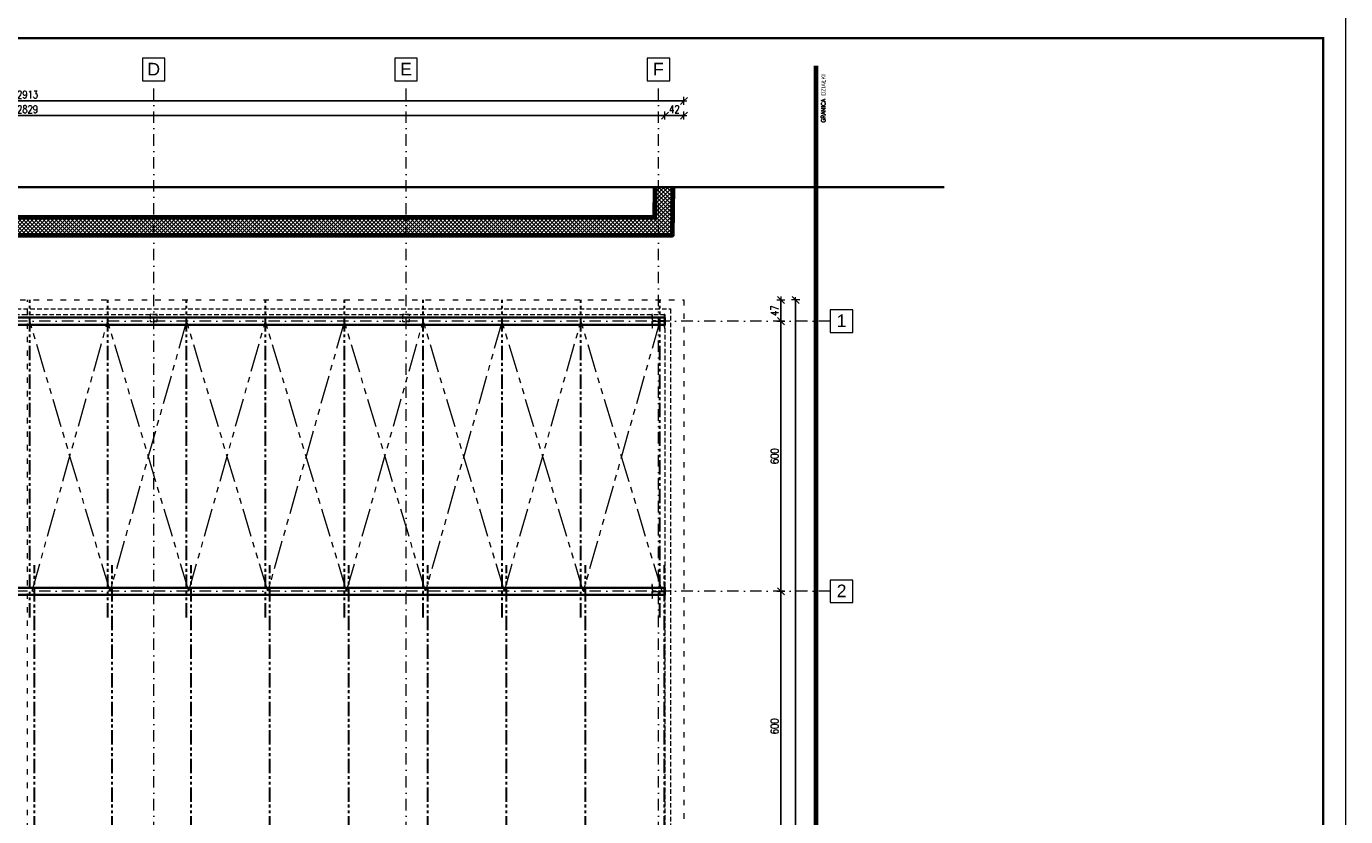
# Model space of a CAD drawing. Header units: millimetres. Extents: x 16720 to 74016, y 25810 to 81213.
# Tile 144 of 256: x 33744 to 36672, y 35757 to 37512. Entities that reach past the tile are written whole.
import ezdxf

# ---------------------------------------------------------------- set-up
doc = ezdxf.new("R2010")
doc.units = ezdxf.units.MM
for name, pattern in [('ACAD_ISO03W100', [30, 12, -18]), ('DASHDOTX2', [50.8, 25.4, -12.7, 0, -12.7]), ('HIDDENX2', [19.05, 12.7, -6.35]), ('PHANTOM', [63.5, 31.75, -6.35, 6.35, -6.35, 6.35, -6.35]), ('PRZER-TR3', [28, 15, -7, 0, -6])]:
    doc.linetypes.add(name, pattern=pattern)
for name, color, linetype, lineweight in [('1', 7, 'Continuous', 9), ('_DACH_nad', 230, 'Continuous', 18), ('_GRUBE', 7, 'Continuous', 40), ('_HATCH', 157, 'Continuous', 5), ('_L_GRANICA DZIAŁKI', 10, 'Continuous', 25), ('_OPISY', 110, 'Continuous', 9), ('_OSIE', 187, 'PRZER-TR3', 9), ('_OŚ', 165, 'DASHDOTX2', 9), ('_PRZERYWANE', 252, 'HIDDENX2', 9), ('_RAMKA', 212, 'Continuous', 9), ('_STAL', 113, 'Continuous', 35), ('_WYMIAR', 151, 'Continuous', 9)]:
    doc.layers.add(name, color=color, linetype=linetype, lineweight=lineweight)
doc.styles.add('ROMANS', font='romans.shx', dxfattribs={"width": 0.8, "height": 17})
doc.styles.get("Standard").update_dxf_attribs({"font": 'arial.ttf'})
doc.dimstyles.new('DOM w 100', dxfattribs={"dimscale": 8, "dimtxt": 2.5, "dimasz": 0.2, "dimexe": 1.25, "dimexo": 2, "dimgap": 0.7, "dimtad": 1, "dimdec": 0, "dimtxsty": 'ROMANS', "dimblk1": 'wymgreg', "dimblk2": 'wymgregII', "dimsah": 1, "dimcen": 2.5, "dimdle": 1, "dimse1": 1, "dimse2": 1, "dimadec": 0, "dimazin": 0, "dimtfac": 1, "dimtdec": 0, "dimtix": 1, "dimtmove": 1, "dimatfit": 3, "dimfxl": 1.25, "dimarcsym": 0})

# ---------------------------------------------------------------- blocks, each defined once
blk = doc.blocks.new('wymgreg')
at = {"layer": '1'}
for p, q in [((0, 0), (-4.9, -4.9)), ((4.8, 0), (-3.9, 0)), ((0, 5.7), (0, -5.7)), ((0, 0), (4.9, 4.9))]:
    blk.add_line(p, q, dxfattribs=at)
blk = doc.blocks.new('wymgregII')
at = {"layer": '1', "rotation": 180}
blk.add_blockref('wymgreg', (0, 0), dxfattribs=at)
blk = doc.blocks.new('*D6529')
at = {"layer": '_WYMIAR', "color": 0, "lineweight": -2}
blk.add_line((35451.2, 33812), (35451.2, 36902.8), dxfattribs=at)
at = {"layer": 'Defpoints', "color": 0}
for p in [(35203.2, 36904.4), (35451.2, 36904.4), (35203.2, 33810.4)]:
    blk.add_point(p, dxfattribs=at)
at = {"layer": '_WYMIAR', "color": 0, "linetype": 'ByBlock', "lineweight": -2, "xscale": 1.6, "yscale": 1.6, "zscale": 1.6}
for name, p, rotation in [('wymgregII', (35451.2, 36904.4), 90), ('wymgreg', (35451.2, 33810.4), 270)]:
    blk.add_blockref(name, p, dxfattribs=dict(at, rotation=rotation))
at = {"layer": '_WYMIAR', "color": 0, "insert": (35437.1, 35357.4), "char_height": 17, "attachment_point": 5, "rotation": 90, "style": 'ROMANS'}
blk.add_mtext('3094', dxfattribs=at)
blk = doc.blocks.new('*D6530')
at = {"layer": '_WYMIAR', "color": 0, "lineweight": -2}
blk.add_line((35418.5, 36902.8), (35418.5, 36859), dxfattribs=at)
at = {"layer": 'Defpoints', "color": 0}
for p in [(35203.2, 36904.4), (35161.2, 36857.4), (35418.5, 36857.4)]:
    blk.add_point(p, dxfattribs=at)
at = {"layer": '_WYMIAR', "color": 0, "linetype": 'ByBlock', "lineweight": -2, "xscale": 1.6, "yscale": 1.6, "zscale": 1.6}
for name, p, rotation in [('wymgreg', (35418.5, 36904.4), 90), ('wymgregII', (35418.5, 36857.4), 270)]:
    blk.add_blockref(name, p, dxfattribs=dict(at, rotation=rotation))
at = {"layer": '_WYMIAR', "color": 0, "insert": (35404.4, 36880.9), "char_height": 17, "attachment_point": 5, "rotation": 90, "style": 'ROMANS'}
blk.add_mtext('47', dxfattribs=at)
blk = doc.blocks.new('*D6531')
at = {"layer": '_WYMIAR', "color": 0, "lineweight": -2}
blk.add_line((35418.5, 36855.8), (35418.5, 36259), dxfattribs=at)
at = {"layer": 'Defpoints', "color": 0}
for p in [(35161.2, 36857.4), (35161.2, 36257.4), (35418.5, 36257.4)]:
    blk.add_point(p, dxfattribs=at)
at = {"layer": '_WYMIAR', "color": 0, "linetype": 'ByBlock', "lineweight": -2, "xscale": 1.6, "yscale": 1.6, "zscale": 1.6}
for name, p, rotation in [('wymgreg', (35418.5, 36857.4), 90), ('wymgregII', (35418.5, 36257.4), 270)]:
    blk.add_blockref(name, p, dxfattribs=dict(at, rotation=rotation))
at = {"layer": '_WYMIAR', "color": 0, "insert": (35404.4, 36557.4), "char_height": 17, "attachment_point": 5, "rotation": 90, "style": 'ROMANS'}
blk.add_mtext('600', dxfattribs=at)
blk = doc.blocks.new('*D6532')
at = {"layer": '_WYMIAR', "color": 0, "lineweight": -2}
blk.add_line((35418.5, 36255.8), (35418.5, 35659), dxfattribs=at)
at = {"layer": 'Defpoints', "color": 0}
for p in [(35418.5, 36257.4), (35418.5, 35657.4), (35418.5, 35657.4)]:
    blk.add_point(p, dxfattribs=at)
at = {"layer": '_WYMIAR', "color": 0, "linetype": 'ByBlock', "lineweight": -2, "xscale": 1.6, "yscale": 1.6, "zscale": 1.6}
for name, p, rotation in [('wymgreg', (35418.5, 36257.4), 90), ('wymgregII', (35418.5, 35657.4), 270)]:
    blk.add_blockref(name, p, dxfattribs=dict(at, rotation=rotation))
at = {"layer": '_WYMIAR', "color": 0, "insert": (35404.4, 35957.4), "char_height": 17, "attachment_point": 5, "rotation": 90, "style": 'ROMANS'}
blk.add_mtext('600', dxfattribs=at)
blk = doc.blocks.new('*D6549')
at = {"layer": '_WYMIAR', "color": 0, "lineweight": -2}
blk.add_line((32291.8, 37346.6), (35201.6, 37346.6), dxfattribs=at)
at = {"layer": 'Defpoints', "color": 0}
for p in [(35203.2, 37346.6), (32290.2, 36904.4), (35203.2, 36904.4)]:
    blk.add_point(p, dxfattribs=at)
at = {"layer": '_WYMIAR', "color": 0, "linetype": 'ByBlock', "lineweight": -2, "xscale": 1.6, "yscale": 1.6, "zscale": 1.6, "rotation": 180}
blk.add_blockref('wymgreg', (32290.2, 37346.6), dxfattribs=at)
at = {"layer": '_WYMIAR', "color": 0, "linetype": 'ByBlock', "lineweight": -2, "xscale": 1.6, "yscale": 1.6, "zscale": 1.6}
blk.add_blockref('wymgregII', (35203.2, 37346.6), dxfattribs=at)
at = {"layer": '_WYMIAR', "color": 0, "insert": (33746.7, 37360.7), "char_height": 17, "attachment_point": 5, "style": 'ROMANS'}
blk.add_mtext('2913', dxfattribs=at)
blk = doc.blocks.new('*D6551')
at = {"layer": '_WYMIAR', "color": 0, "lineweight": -2}
blk.add_line((32333.8, 37314), (35159.6, 37314), dxfattribs=at)
at = {"layer": 'Defpoints', "color": 0}
for p in [(35161.2, 37314), (32332.2, 36865.4), (35161.2, 36865.4)]:
    blk.add_point(p, dxfattribs=at)
at = {"layer": '_WYMIAR', "color": 0, "linetype": 'ByBlock', "lineweight": -2, "xscale": 1.6, "yscale": 1.6, "zscale": 1.6, "rotation": 180}
blk.add_blockref('wymgreg', (32332.2, 37314), dxfattribs=at)
at = {"layer": '_WYMIAR', "color": 0, "linetype": 'ByBlock', "lineweight": -2, "xscale": 1.6, "yscale": 1.6, "zscale": 1.6}
blk.add_blockref('wymgregII', (35161.2, 37314), dxfattribs=at)
at = {"layer": '_WYMIAR', "color": 0, "insert": (33746.7, 37328.1), "char_height": 17, "attachment_point": 5, "style": 'ROMANS'}
blk.add_mtext('2829', dxfattribs=at)
blk = doc.blocks.new('*D6552')
at = {"layer": '_WYMIAR', "color": 0, "lineweight": -2}
blk.add_line((35162.8, 37314), (35201.6, 37314), dxfattribs=at)
at = {"layer": 'Defpoints', "color": 0}
for p in [(35203.2, 37314), (35203.2, 36904.4), (35161.2, 36865.4)]:
    blk.add_point(p, dxfattribs=at)
at = {"layer": '_WYMIAR', "color": 0, "linetype": 'ByBlock', "lineweight": -2, "xscale": 1.6, "yscale": 1.6, "zscale": 1.6, "rotation": 180}
blk.add_blockref('wymgreg', (35161.2, 37314), dxfattribs=at)
at = {"layer": '_WYMIAR', "color": 0, "linetype": 'ByBlock', "lineweight": -2, "xscale": 1.6, "yscale": 1.6, "zscale": 1.6}
blk.add_blockref('wymgregII', (35203.2, 37314), dxfattribs=at)
at = {"layer": '_WYMIAR', "color": 0, "insert": (35182.2, 37328.1), "char_height": 17, "attachment_point": 5, "style": 'ROMANS'}
blk.add_mtext('42', dxfattribs=at)

msp = doc.modelspace()

# ---------------------------------------------------------------- hatches: boundary and pattern name
at = {"layer": '_HATCH'}
h = msp.add_hatch(dxfattribs=at)
h.set_pattern_fill('ANSI37', color=5, scale=2)
h.set_pattern_definition([(45, (0, 4545.468), (-4.4901281, 4.4901281), []), (135, (0, 4545.468), (-4.4901281, -4.4901281), [])])
h.paths.add_polyline_path([(35139.4, 37154.8), (35138.7, 37088.1), (32104.2, 37088.1), (32104.3, 37154.8), (32064.7, 37154.8), (32064.1, 37058.2), (32063.2, 36427.8), (32063.8, 36357.3), (31679.2, 36361.3), (31679.2, 36321.3), (32104.1, 36316.8), (32103.2, 36427.9), (32104.1, 37048.1), (35178.2, 37048.1), (35179.4, 37154.8)])

# ---------------------------------------------------------------- linework, layer by layer
at = {"layer": '_DACH_nad', "linetype": 'ACAD_ISO03W100'}
msp.add_line((33746.7, 33810.4), (33746.7, 36904.4), dxfattribs=at)
msp.add_lwpolyline([(32290.2, 36904.4), (35203.2, 36904.4), (35203.2, 33810.4), (32290.2, 33810.4)], close=True, dxfattribs=at)
at = {"layer": '_GRUBE', "color": 5, "lineweight": 70}
for points in [[(32104.1, 37048.1), (35178.2, 37048.1), (35179.6, 37154.8)], [(32104.2, 37088.1), (35138.7, 37088.1), (35139.6, 37154.8)]]:
    msp.add_lwpolyline(points, dxfattribs=at)
at = {"layer": '_L_GRANICA DZIAŁKI', "ltscale": 70, "const_width": 10}
msp.add_lwpolyline([(35496.9, 33492), (35496.3, 37424.8)], dxfattribs=at)
at = {"layer": '_OSIE', "linetype": 'PHANTOM', "lineweight": 30}
for p, q in [((33751.8, 36199.4), (33751.8, 36904.4)), ((33924.7, 36199.4), (33924.7, 36904.4)), ((34099.7, 36199.4), (34099.7, 36904.4)), ((34274.7, 36199.4), (34274.7, 36904.4)), ((34449.8, 36199.4), (34449.8, 36904.4)), ((34624.8, 36199.4), (34624.8, 36904.4)), ((34799.8, 36199.4), (34799.8, 36904.4)), ((34974.9, 36199.4), (34974.9, 36904.4)), ((35149.9, 36199.4), (35149.9, 36904.4)), ((33761.8, 35599.4), (33761.8, 36315.4)), ((33934.7, 35599.4), (33934.7, 36315.4)), ((34109.7, 35599.4), (34109.7, 36315.4)), ((34284.7, 35599.4), (34284.7, 36315.4)), ((34459.8, 35599.4), (34459.8, 36315.4)), ((34634.8, 35599.4), (34634.8, 36315.4)), ((34809.8, 35599.4), (34809.8, 36315.4)), ((34984.9, 35599.4), (34984.9, 36315.4)), ((35159.9, 35599.4), (35159.9, 36315.4))]:
    msp.add_line(p, q, dxfattribs=at)
at = {"layer": '_OSIE', "color": 212, "linetype": 'PHANTOM', "lineweight": 15, "ltscale": 2}
for p, q in [((33929.7, 36257.4), (33751.8, 36857.4)), ((33756.8, 36257.4), (33924.7, 36857.4)), ((34104.7, 36257.4), (33924.7, 36857.4)), ((34099.7, 36857.4), (33929.7, 36257.4)), ((34279.7, 36257.4), (34099.7, 36857.4)), ((34104.7, 36257.4), (34274.7, 36857.4)), ((34454.8, 36257.4), (34274.7, 36857.4)), ((34449.8, 36857.4), (34279.7, 36257.4)), ((34629.8, 36257.4), (34449.8, 36857.4)), ((34454.8, 36257.4), (34624.8, 36857.4)), ((34804.8, 36257.4), (34624.8, 36857.4)), ((34799.8, 36857.4), (34629.8, 36257.4)), ((34979.9, 36257.4), (34799.8, 36857.4)), ((34804.8, 36257.4), (34974.9, 36857.4)), ((35154.9, 36257.4), (34974.9, 36857.4)), ((35149.9, 36857.4), (34979.9, 36257.4))]:
    msp.add_line(p, q, dxfattribs=at)
at = {"layer": '_OŚ'}
for p, q in [((34026.7, 33480.4), (34026.7, 37391.2)), ((34586.7, 33480.4), (34586.7, 37391.2)), ((35146.7, 33480.4), (35146.7, 37391.2)), ((35528.2, 36857.4), (30465.2, 36857.4)), ((35528.2, 36257.4), (30465.2, 36257.4))]:
    msp.add_line(p, q, dxfattribs=at)
at = {"layer": '_OŚ', "linetype": 'ByBlock'}
for points in [[(34001.7, 37391.2), (34051.7, 37391.2), (34051.7, 37441.2), (34001.7, 37441.2)], [(34561.7, 37391.2), (34611.7, 37391.2), (34611.7, 37441.2), (34561.7, 37441.2)], [(35121.7, 37391.2), (35171.7, 37391.2), (35171.7, 37441.2), (35121.7, 37441.2)], [(35528.2, 36832.4), (35578.2, 36832.4), (35578.2, 36882.4), (35528.2, 36882.4)], [(35528.2, 36232.4), (35578.2, 36232.4), (35578.2, 36282.4), (35528.2, 36282.4)]]:
    msp.add_lwpolyline(points, close=True, dxfattribs=at)
at = {"layer": '_PRZERYWANE', "ltscale": 5, "const_width": 5}
msp.add_lwpolyline([(31679.2, 36070), (31679.2, 37154.8), (35781.3, 37154.8)], dxfattribs=at)
at = {"layer": '_PRZERYWANE', "ltscale": 0.8}
for points in [[(32320.2, 36884.4), (35173.2, 36884.4), (35173.2, 33830.4), (32320.2, 33830.4)], [(32332.2, 36872.4), (35161.2, 36872.4), (35161.2, 33842.4), (32332.2, 33842.4)]]:
    msp.add_lwpolyline(points, close=True, dxfattribs=at)
at = {"layer": '_PRZERYWANE', "ltscale": 0.3}
for points in [[(34020.1, 36856.4), (34033.3, 36856.4, 0.414214), (34034.7, 36857.9), (34034.7, 36871, 0.414214), (34033.3, 36872.4), (34020.1, 36872.4, 0.414214), (34018.7, 36871), (34018.7, 36857.9, 0.414214)], [(34580.1, 36856.4), (34593.3, 36856.4, 0.414214), (34594.7, 36857.9), (34594.7, 36871, 0.414214), (34593.3, 36872.4), (34580.1, 36872.4, 0.414214), (34578.7, 36871), (34578.7, 36857.9, 0.414214)]]:
    msp.add_lwpolyline(points, format="xyb", close=True, dxfattribs=at)
at = {"layer": '_PRZERYWANE', "ltscale": 0.8}
for points in [[(35132.2, 36842.4), (35133.6, 36842.4), (35133.6, 36854.3, -0.414214), (35136.3, 36857), (35157.1, 36857, -0.414214), (35159.8, 36854.3), (35159.8, 36842.4), (35161.2, 36842.4), (35161.2, 36872.4), (35159.8, 36872.4), (35159.8, 36860.6, -0.414214), (35157.1, 36857.9), (35136.3, 36857.9, -0.414214), (35133.6, 36860.6), (35133.6, 36872.4), (35132.2, 36872.4), (35132.2, 36842.4)], [(35132.2, 36242.4), (35133.6, 36242.4), (35133.6, 36254.3, -0.414214), (35136.3, 36257), (35157.1, 36257, -0.414214), (35159.8, 36254.3), (35159.8, 36242.4), (35161.2, 36242.4), (35161.2, 36272.4), (35159.8, 36272.4), (35159.8, 36260.6, -0.414214), (35157.1, 36257.9), (35136.3, 36257.9, -0.414214), (35133.6, 36260.6), (35133.6, 36272.4), (35132.2, 36272.4), (35132.2, 36242.4)]]:
    msp.add_lwpolyline(points, format="xyb", dxfattribs=at)
at = {"layer": '_RAMKA'}
msp.add_lwpolyline([(30171.7, 37535.8), (36671.7, 37535.8), (36671.7, 33335.8), (30171.7, 33335.8)], close=True, dxfattribs=at)
at = {"layer": '_RAMKA', "const_width": 5}
msp.add_lwpolyline([(30221.7, 37485.8), (36621.7, 37485.8), (36621.7, 33385.8), (30371.7, 33385.8), (30371.7, 36305.8), (30221.7, 36305.8)], close=True, dxfattribs=at)
at = {"layer": '_STAL', "ltscale": 0.8}
for points in [[(32332.2, 36865.4), (32332.2, 36849.4), (35161.2, 36849.4), (35161.2, 36865.4)], [(32332.2, 36249.4), (32332.2, 36265.4), (35161.2, 36265.4), (35161.2, 36249.4)]]:
    msp.add_lwpolyline(points, close=True, dxfattribs=at)

# ---------------------------------------------------------------- texts
at = {"layer": '_OPISY', "char_height": 28, "attachment_point": 5}
for s, insert in [('\\pxqc;D', (34026.7, 37417.1)), ('\\pxqc;E', (34586.7, 37417.1)), ('\\pxqc;F', (35146.7, 37417.1)), ('\\pxqc;1', (35553.2, 36858.3)), ('\\pxqc;2', (35553.2, 36258.3))]:
    msp.add_mtext_dynamic_manual_height_columns(s, width=127.013, gutter_width=12.5, heights=[0], dxfattribs=dict(at, insert=insert))
at = {"layer": '_OPISY', "color": 1, "insert": (35512.9, 37352), "char_height": 9.579, "width": 299.326, "attachment_point": 5, "rotation": 89.9988}
msp.add_mtext('{\\Fsimplex|c238;GRANICA DZIAŁKI}', dxfattribs=at)

# ---------------------------------------------------------------- dimensions: what is measured, and where the dimension line sits
at = {"layer": '_WYMIAR'}
for base, p1, p2, picture, middle in [((35203.2, 37346.6), (32290.2, 36904.4), (35203.2, 36904.4), '*D6549', (33746.7, 37360.7)), ((35161.2, 37314), (32332.2, 36865.4), (35161.2, 36865.4), '*D6551', (33746.7, 37328.1)), ((35203.2, 37314), (35161.2, 36865.4), (35203.2, 36904.4), '*D6552', (35182.2, 37328.1))]:
    dim = msp.add_linear_dim(base=base, p1=p1, p2=p2, dimstyle='DOM w 100', override={"dimtxsty": 'ROMANS'}, dxfattribs=at)
    dim.commit()
    dim.dimension.update_dxf_attribs({"geometry": picture, "text_midpoint": middle})
for base, p1, p2, picture, middle in [((35418.5, 36857.4), (35203.2, 36904.4), (35161.2, 36857.4), '*D6530', (35404.4, 36880.9)), ((35451.2, 36904.4), (35203.2, 33810.4), (35203.2, 36904.4), '*D6529', (35437.1, 35357.4)), ((35418.5, 36257.4), (35161.2, 36857.4), (35161.2, 36257.4), '*D6531', (35404.4, 36557.4)), ((35418.5, 35657.4), (35418.5, 36257.4), (35418.5, 35657.4), '*D6532', (35404.4, 35957.4))]:
    dim = msp.add_linear_dim(base=base, p1=p1, p2=p2, angle=90, dimstyle='DOM w 100', override={"dimtxsty": 'ROMANS'}, dxfattribs=at)
    dim.commit()
    dim.dimension.update_dxf_attribs({"geometry": picture, "text_midpoint": middle})

doc.saveas('drawing.dxf')
